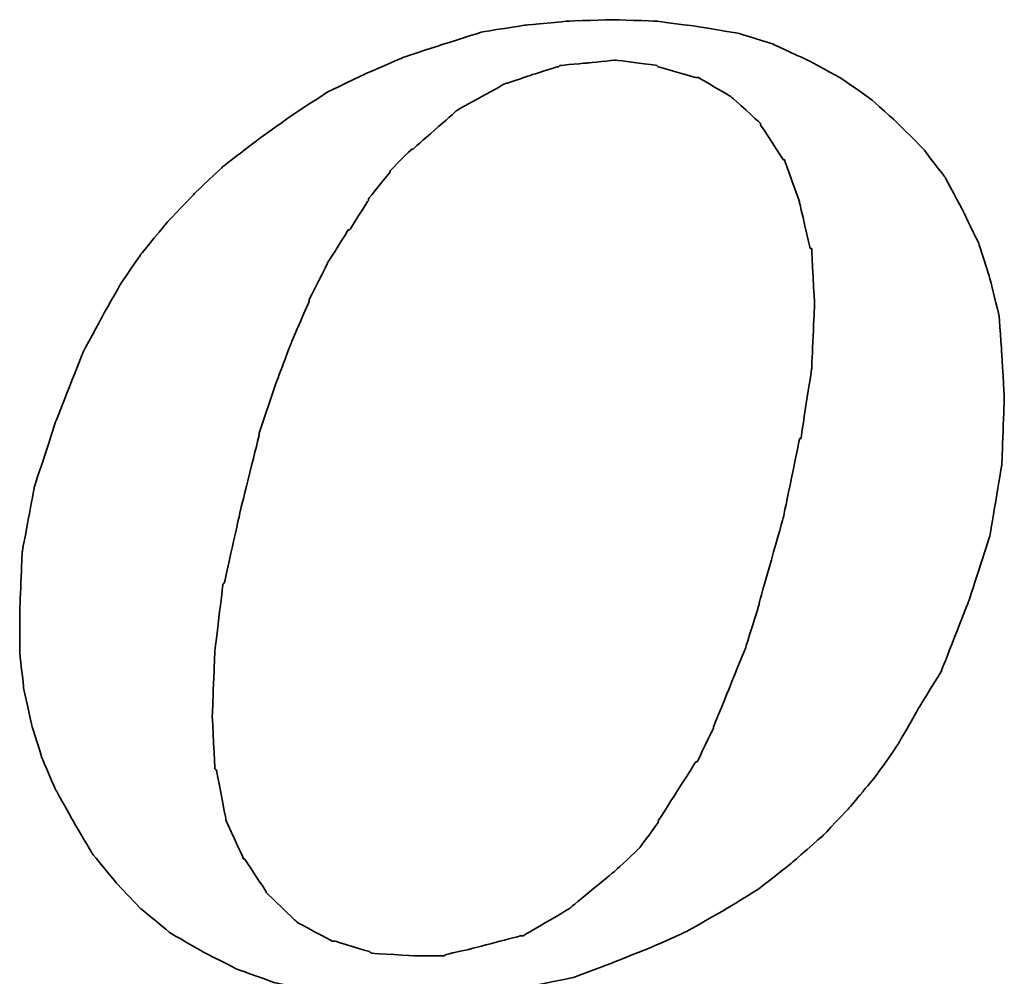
# Model space of a CAD drawing. Extents: x 32 to 191, y 46 to 143.
# Tile 49 of 54: x 171.37 to 173.26, y 95.17 to 97.01. Entities that reach past the tile are written whole.
import ezdxf

# ---------------------------------------------------------------- set-up
doc = ezdxf.new("R2010")
doc.units = 0
doc.header["$LTSCALE"] = 3
doc.header["$MEASUREMENT"] = 0
doc.layers.add('DIM', color=4, linetype='Continuous')
doc.layers.add('layer 1', color=7, linetype='Continuous')

# ---------------------------------------------------------------- blocks, each defined once
blk = doc.blocks.new('TBI MOTION logo(完整正式版)')
at = {"layer": 'layer 1', "color": 22, "lineweight": 35}
for points, knots in [([(35.79625, -6.98375), (35.79625, -6.98375), (36.23125, -7.43875), (36.23125, -7.43875), (36.23125, -7.43875), (36.23125, -7.43875), (36.75625, -7.87125), (36.75625, -7.87125), (36.75625, -7.87125), (36.75625, -7.87125), (37.33125, -8.20375), (37.33125, -8.20375), (37.33125, -8.20375), (37.33125, -8.20375), (37.95625, -8.51875), (37.95625, -8.51875), (37.95625, -8.51875), (37.95625, -8.51875), (38.62625, -8.75875), (38.62625, -8.75875), (38.62625, -8.75875), (38.62625, -8.75875), (39.37125, -8.90375), (39.37125, -8.90375), (39.37125, -8.90375), (39.37125, -8.90375), (40.14125, -8.99875), (40.14125, -8.99875), (40.14125, -8.99875), (40.14125, -8.99875), (41.02625, -9.02375), (41.02625, -9.02375), (41.02625, -9.02375), (41.02625, -9.02375), (41.74625, -8.99875), (41.74625, -8.99875), (41.74625, -8.99875), (41.74625, -8.99875), (42.46625, -8.92375), (42.46625, -8.92375), (42.46625, -8.92375), (42.46625, -8.92375), (43.21125, -8.80625), (43.21125, -8.80625), (43.21125, -8.80625), (43.21125, -8.80625), (43.93125, -8.66375), (43.93125, -8.66375), (43.93125, -8.66375), (43.93125, -8.66375), (44.62625, -8.39875), (44.62625, -8.39875), (44.62625, -8.39875), (44.62625, -8.39875), (45.29625, -8.13375), (45.29625, -8.13375), (45.29625, -8.13375), (45.29625, -8.13375), (45.94625, -7.84375), (45.94625, -7.84375), (45.94625, -7.84375), (45.94625, -7.84375), (46.61625, -7.46375), (46.61625, -7.46375), (46.61625, -7.46375), (46.61625, -7.46375), (47.24125, -7.07875), (47.24125, -7.07875), (47.24125, -7.07875), (47.24125, -7.07875), (47.81625, -6.62375), (47.81625, -6.62375), (47.81625, -6.62375), (47.81625, -6.62375), (48.36875, -6.14375), (48.36875, -6.14375), (48.36875, -6.14375), (48.36875, -6.14375), (48.84625, -5.64125), (48.84625, -5.64125), (48.84625, -5.64125), (48.84625, -5.64125), (49.32625, -5.06375), (49.32625, -5.06375), (49.32625, -5.06375), (49.32625, -5.06375), (49.71125, -4.51374), (49.71125, -4.51374), (49.71125, -4.51374), (49.71125, -4.51374), (50.09625, -3.83874), (50.09625, -3.83874), (50.09625, -3.83874), (50.09625, -3.83874), (50.48125, -3.21374), (50.48125, -3.21374), (50.48125, -3.21374), (50.48125, -3.21374), (50.96125, -1.99125), (50.96125, -1.99125), (50.96125, -1.99125), (50.96125, -1.99125), (51.34375, -0.81875), (51.34375, -0.81875), (51.34375, -0.81875), (51.34375, -0.81875), (51.56125, 0.45624), (51.56125, 0.45624), (51.56125, 0.45624), (51.56125, 0.45624), (51.60625, 1.67624), (51.60625, 1.67624), (51.60625, 1.67624), (51.60625, 1.67624), (51.56125, 2.44625), (51.56125, 2.44625), (51.56125, 2.44625), (51.56125, 2.44625), (51.51125, 3.14125), (51.51125, 3.14125), (51.51125, 3.14125), (51.51125, 3.14125), (51.34375, 3.81125), (51.34375, 3.81125), (51.34375, 3.81125), (51.34375, 3.81125), (51.15125, 4.41125), (51.15125, 4.41125), (51.15125, 4.41125), (51.15125, 4.41125), (50.86125, 5.01125), (50.86125, 5.01125), (50.86125, 5.01125), (50.86125, 5.01125), (50.55125, 5.58875), (50.55125, 5.58875), (50.55125, 5.58875), (50.55125, 5.58875), (50.16625, 6.09125), (50.16625, 6.09125), (50.16625, 6.09125), (50.16625, 6.09125), (49.71125, 6.54875), (49.71125, 6.54875), (49.71125, 6.54875), (49.71125, 6.54875), (49.23125, 6.98125), (49.23125, 6.98125), (49.23125, 6.98125), (49.23125, 6.98125), (48.67875, 7.36625), (48.67875, 7.36625), (48.67875, 7.36625), (48.67875, 7.36625), (48.10375, 7.67625), (48.10375, 7.67625), (48.10375, 7.67625), (48.10375, 7.67625), (47.48125, 7.96375), (47.48125, 7.96375), (47.48125, 7.96375), (47.48125, 7.96375), (46.85625, 8.15625), (46.85625, 8.15625), (46.85625, 8.15625), (46.85625, 8.15625), (46.13625, 8.27624), (46.13625, 8.27624), (46.13625, 8.27624), (46.13625, 8.27624), (45.39125, 8.37125), (45.39125, 8.37125), (45.39125, 8.37125), (45.39125, 8.37125), (44.62625, 8.39624), (44.62625, 8.39624), (44.62625, 8.39624), (44.62625, 8.39624), (43.83625, 8.37125), (43.83625, 8.37125), (43.83625, 8.37125), (43.83625, 8.37125), (43.09125, 8.30125), (43.09125, 8.30125), (43.09125, 8.30125), (43.09125, 8.30125), (42.32125, 8.18125), (42.32125, 8.18125), (42.32125, 8.18125), (42.32125, 8.18125), (41.62875, 7.96375), (41.62875, 7.96375), (41.62875, 7.96375), (41.62875, 7.96375), (40.90625, 7.72625), (40.90625, 7.72625), (40.90625, 7.72625), (40.90625, 7.72625), (40.23624, 7.43625), (40.23624, 7.43625), (40.23624, 7.43625), (40.23624, 7.43625), (39.54124, 7.10125), (39.54124, 7.10125), (39.54124, 7.10125), (39.54124, 7.10125), (38.91625, 6.69125), (38.91625, 6.69125), (38.91625, 6.69125), (38.91625, 6.69125), (38.31625, 6.26125), (38.31625, 6.26125), (38.31625, 6.26125), (38.31625, 6.26125), (37.69125, 5.78125), (37.69125, 5.78125), (37.69125, 5.78125), (37.69125, 5.78125), (37.18625, 5.30125), (37.18625, 5.30125), (37.18625, 5.30125), (37.18625, 5.30125), (36.70625, 4.79624), (36.70625, 4.79624), (36.70625, 4.79624), (36.70625, 4.79624), (36.23125, 4.22125), (36.23125, 4.22125), (36.23125, 4.22125), (36.23125, 4.22125), (35.87124, 3.69375), (35.87124, 3.69375), (35.87124, 3.69375), (35.87124, 3.69375), (35.53125, 3.09125), (35.53125, 3.09125), (35.53125, 3.09125), (35.53125, 3.09125), (35.19875, 2.47125), (35.19875, 2.47125), (35.19875, 2.47125), (35.19875, 2.47125), (34.71625, 1.24625), (34.71625, 1.24625), (34.71625, 1.24625), (34.71625, 1.24625), (34.33125, 0.06874), (34.33125, 0.06874), (34.33125, 0.06874), (34.33125, 0.06874), (34.11625, -1.07875), (34.11625, -1.07875), (34.11625, -1.07875), (34.11625, -1.07875), (34.07125, -2.15875), (34.07125, -2.15875), (34.07125, -2.15875), (34.07125, -2.15875), (34.07125, -2.85375), (34.07125, -2.85375), (34.07125, -2.85375), (34.07125, -2.85375), (34.14125, -3.50375), (34.14125, -3.50375), (34.14125, -3.50375), (34.14125, -3.50375), (34.28625, -4.17375), (34.28625, -4.17375), (34.28625, -4.17375), (34.28625, -4.17375), (34.47625, -4.77624), (34.47625, -4.77624), (34.47625, -4.77624), (34.47625, -4.77624), (34.71625, -5.32625), (34.71625, -5.32625), (34.71625, -5.32625), (34.71625, -5.32625), (35.05375, -5.92875), (35.05375, -5.92875), (35.05375, -5.92875), (35.05375, -5.92875), (35.36375, -6.45375), (35.36375, -6.45375), (35.36375, -6.45375), (35.36375, -6.45375), (35.79625, -6.98375), (35.79625, -6.98375)], [0, 0, 0, 0, 0.01388889, 0.01388889, 0.01388889, 0.0138889, 0.02777778, 0.02777778, 0.02777778, 0.02777779, 0.04166667, 0.04166667, 0.04166667, 0.04166668, 0.05555556, 0.05555556, 0.05555556, 0.05555557, 0.06944444, 0.06944444, 0.06944444, 0.06944445, 0.08333333, 0.08333333, 0.08333333, 0.08333334, 0.09722222, 0.09722222, 0.09722222, 0.09722223, 0.11111111, 0.11111111, 0.11111111, 0.11111112, 0.125, 0.125, 0.125, 0.12500001, 0.13888889, 0.13888889, 0.13888889, 0.1388889, 0.15277778, 0.15277778, 0.15277778, 0.15277779, 0.16666667, 0.16666667, 0.16666667, 0.16666668, 0.18055556, 0.18055556, 0.18055556, 0.18055557, 0.19444444, 0.19444444, 0.19444444, 0.19444445, 0.20833333, 0.20833333, 0.20833333, 0.20833334, 0.22222222, 0.22222222, 0.22222222, 0.22222223, 0.23611111, 0.23611111, 0.23611111, 0.23611112, 0.25, 0.25, 0.25, 0.25000001, 0.26388889, 0.26388889, 0.26388889, 0.2638889, 0.27777778, 0.27777778, 0.27777778, 0.27777779, 0.29166667, 0.29166667, 0.29166667, 0.29166668, 0.30555556, 0.30555556, 0.30555556, 0.30555557, 0.31944444, 0.31944444, 0.31944444, 0.31944445, 0.33333333, 0.33333333, 0.33333333, 0.33333334, 0.34722222, 0.34722222, 0.34722222, 0.34722223, 0.36111111, 0.36111111, 0.36111111, 0.36111112, 0.375, 0.375, 0.375, 0.37500001, 0.38888889, 0.38888889, 0.38888889, 0.3888889, 0.40277778, 0.40277778, 0.40277778, 0.40277779, 0.41666667, 0.41666667, 0.41666667, 0.41666668, 0.43055556, 0.43055556, 0.43055556, 0.43055557, 0.44444444, 0.44444444, 0.44444444, 0.44444445, 0.45833333, 0.45833333, 0.45833333, 0.45833334, 0.47222222, 0.47222222, 0.47222222, 0.47222223, 0.48611111, 0.48611111, 0.48611111, 0.48611112, 0.5, 0.5, 0.5, 0.50000001, 0.51388889, 0.51388889, 0.51388889, 0.5138889, 0.52777778, 0.52777778, 0.52777778, 0.52777779, 0.54166667, 0.54166667, 0.54166667, 0.54166668, 0.55555556, 0.55555556, 0.55555556, 0.55555557, 0.56944444, 0.56944444, 0.56944444, 0.56944445, 0.58333333, 0.58333333, 0.58333333, 0.58333334, 0.59722222, 0.59722222, 0.59722222, 0.59722223, 0.61111111, 0.61111111, 0.61111111, 0.61111112, 0.625, 0.625, 0.625, 0.62500001, 0.63888889, 0.63888889, 0.63888889, 0.6388889, 0.65277778, 0.65277778, 0.65277778, 0.65277779, 0.66666667, 0.66666667, 0.66666667, 0.66666668, 0.68055556, 0.68055556, 0.68055556, 0.68055557, 0.69444444, 0.69444444, 0.69444444, 0.69444445, 0.70833333, 0.70833333, 0.70833333, 0.70833334, 0.72222222, 0.72222222, 0.72222222, 0.72222223, 0.73611111, 0.73611111, 0.73611111, 0.73611112, 0.75, 0.75, 0.75, 0.75000001, 0.76388889, 0.76388889, 0.76388889, 0.7638889, 0.77777778, 0.77777778, 0.77777778, 0.77777779, 0.79166667, 0.79166667, 0.79166667, 0.79166668, 0.80555556, 0.80555556, 0.80555556, 0.80555557, 0.81944444, 0.81944444, 0.81944444, 0.81944445, 0.83333333, 0.83333333, 0.83333333, 0.83333334, 0.84722222, 0.84722222, 0.84722222, 0.84722223, 0.86111111, 0.86111111, 0.86111111, 0.86111112, 0.875, 0.875, 0.875, 0.87500001, 0.88888889, 0.88888889, 0.88888889, 0.8888889, 0.90277778, 0.90277778, 0.90277778, 0.90277779, 0.91666667, 0.91666667, 0.91666667, 0.91666668, 0.93055556, 0.93055556, 0.93055556, 0.93055557, 0.94444444, 0.94444444, 0.94444444, 0.94444445, 0.95833333, 0.95833333, 0.95833333, 0.95833334, 0.97222222, 0.97222222, 0.97222222, 0.97222223, 0.98611111, 0.98611111, 0.98611111, 0.98611112, 1, 1, 1, 1]), ([(38.33875, 1.03124), (38.33875, 1.03124), (38.62625, 1.89625), (38.62625, 1.89625), (38.62625, 1.89625), (38.62625, 1.89625), (38.91625, 2.66375), (38.91625, 2.66375), (38.91625, 2.66375), (38.91625, 2.66375), (39.22625, 3.38125), (39.22625, 3.38125), (39.22625, 3.38125), (39.22625, 3.38125), (39.22625, 3.40624), (39.22625, 3.40624), (39.22625, 3.40624), (39.22625, 3.40624), (39.56124, 4.07624), (39.56124, 4.07624), (39.56124, 4.07624), (39.56124, 4.07624), (39.92125, 4.65125), (39.92125, 4.65125), (39.92125, 4.65125), (39.92125, 4.65125), (39.94625, 4.65125), (39.94625, 4.65125), (39.94625, 4.65125), (39.94625, 4.65125), (40.28125, 5.17875), (40.28125, 5.17875), (40.28125, 5.17875), (40.28125, 5.17875), (40.28125, 5.20375), (40.28125, 5.20375), (40.28125, 5.20375), (40.28125, 5.20375), (40.66875, 5.68625), (40.66875, 5.68625), (40.66875, 5.68625), (40.66875, 5.68625), (40.66875, 5.70625), (40.66875, 5.70625), (40.66875, 5.70625), (40.66875, 5.70625), (41.05124, 6.09125), (41.05124, 6.09125), (41.05124, 6.09125), (41.05124, 6.09125), (41.07625, 6.09125), (41.07625, 6.09125), (41.07625, 6.09125), (41.07625, 6.09125), (41.84125, 6.76625), (41.84125, 6.76625), (41.84125, 6.76625), (41.84125, 6.76625), (41.86625, 6.78625), (41.86625, 6.78625), (41.86625, 6.78625), (41.86625, 6.78625), (42.73125, 7.26624), (42.73125, 7.26624), (42.73125, 7.26624), (42.73125, 7.26624), (42.75625, 7.26624), (42.75625, 7.26624), (42.75625, 7.26624), (42.75625, 7.26624), (43.18625, 7.41125), (43.18625, 7.41125), (43.18625, 7.41125), (43.18625, 7.41125), (43.64125, 7.55625), (43.64125, 7.55625), (43.64125, 7.55625), (43.64125, 7.55625), (43.66625, 7.55625), (43.66625, 7.55625), (43.66625, 7.55625), (43.66625, 7.55625), (43.69125, 7.58124), (43.69125, 7.58124), (43.69125, 7.58124), (43.69125, 7.58124), (44.19125, 7.62625), (44.19125, 7.62625), (44.19125, 7.62625), (44.19125, 7.62625), (44.67125, 7.67625), (44.67125, 7.67625), (44.67125, 7.67625), (44.67125, 7.67625), (44.69625, 7.67625), (44.69625, 7.67625), (44.69625, 7.67625), (44.69625, 7.67625), (45.41875, 7.58124), (45.41875, 7.58124), (45.41875, 7.58124), (45.41875, 7.58124), (45.44125, 7.55625), (45.44125, 7.55625), (45.44125, 7.55625), (45.44125, 7.55625), (46.11125, 7.36625), (46.11125, 7.36625), (46.11125, 7.36625), (46.11125, 7.36625), (46.13625, 7.36625), (46.13625, 7.36625), (46.13625, 7.36625), (46.13625, 7.36625), (46.15875, 7.36625), (46.15875, 7.36625), (46.15875, 7.36625), (46.15875, 7.36625), (46.73625, 7.02624), (46.73625, 7.02624), (46.73625, 7.02624), (46.73625, 7.02624), (46.76125, 7.00624), (46.76125, 7.00624), (46.76125, 7.00624), (46.76125, 7.00624), (47.24125, 6.57124), (47.24125, 6.57124), (47.24125, 6.57124), (47.24125, 6.57124), (47.26625, 6.54875), (47.26625, 6.54875), (47.26625, 6.54875), (47.26625, 6.54875), (47.26625, 6.52375), (47.26625, 6.52375), (47.26625, 6.52375), (47.26625, 6.52375), (47.67375, 5.89875), (47.67375, 5.89875), (47.67375, 5.89875), (47.67375, 5.89875), (47.69625, 5.89875), (47.69625, 5.89875), (47.69625, 5.89875), (47.69625, 5.89875), (47.69625, 5.87625), (47.69625, 5.87625), (47.69625, 5.87625), (47.69625, 5.87625), (47.96125, 5.15625), (47.96125, 5.15625), (47.96125, 5.15625), (47.96125, 5.15625), (47.96125, 5.13125), (47.96125, 5.13125), (47.96125, 5.13125), (47.96125, 5.13125), (48.15125, 4.31875), (48.15125, 4.31875), (48.15125, 4.31875), (48.15125, 4.31875), (48.17625, 4.31875), (48.17625, 4.31875), (48.17625, 4.31875), (48.17625, 4.31875), (48.17625, 4.29125), (48.17625, 4.29125), (48.17625, 4.29125), (48.17625, 4.29125), (48.22625, 3.33125), (48.22625, 3.33125), (48.22625, 3.33125), (48.22625, 3.33125), (48.22625, 3.30875), (48.22625, 3.30875), (48.22625, 3.30875), (48.22625, 3.30875), (48.17625, 2.20624), (48.17625, 2.20624), (48.17625, 2.20624), (48.17625, 2.20624), (48.17625, 2.18124), (48.17625, 2.18124), (48.17625, 2.18124), (48.17625, 2.18124), (47.98375, 0.93624), (47.98375, 0.93624), (47.98375, 0.93624), (47.98375, 0.93624), (47.96125, 0.93624), (47.96125, 0.93624), (47.96125, 0.93624), (47.96125, 0.93624), (47.67375, -0.45874), (47.67375, -0.45874), (47.67375, -0.45874), (47.67375, -0.45874), (47.24125, -1.99125), (47.24125, -1.99125), (47.24125, -1.99125), (47.24125, -1.99125), (47.24125, -2.01874), (47.24125, -2.01874), (47.24125, -2.01874), (47.24125, -2.01874), (47.00125, -2.78375), (47.00125, -2.78375), (47.00125, -2.78375), (47.00125, -2.78375), (46.71125, -3.50375), (46.71125, -3.50375), (46.71125, -3.50375), (46.71125, -3.50375), (46.42625, -4.19875), (46.42625, -4.19875), (46.42625, -4.19875), (46.42625, -4.19875), (46.42625, -4.22375), (46.42625, -4.22375), (46.42625, -4.22375), (46.42625, -4.22375), (46.13625, -4.82374), (46.13625, -4.82374), (46.13625, -4.82374), (46.13625, -4.82374), (46.11125, -4.82374), (46.11125, -4.82374), (46.11125, -4.82374), (46.11125, -4.82374), (45.77625, -5.35125), (45.77625, -5.35125), (45.77625, -5.35125), (45.77625, -5.35125), (45.44125, -5.87875), (45.44125, -5.87875), (45.44125, -5.87875), (45.44125, -5.87875), (45.44125, -5.90375), (45.44125, -5.90375), (45.44125, -5.90375), (45.44125, -5.90375), (45.10625, -6.35875), (45.10625, -6.35875), (45.10625, -6.35875), (45.10625, -6.35875), (45.08125, -6.38375), (45.08125, -6.38375), (45.08125, -6.38375), (45.08125, -6.38375), (44.69625, -6.74375), (44.69625, -6.74375), (44.69625, -6.74375), (44.69625, -6.74375), (43.88375, -7.41625), (43.88375, -7.41625), (43.88375, -7.41625), (43.88375, -7.41625), (43.85625, -7.43875), (43.85625, -7.43875), (43.85625, -7.43875), (43.85625, -7.43875), (43.04125, -7.91875), (43.04125, -7.91875), (43.04125, -7.91875), (43.04125, -7.91875), (43.01625, -7.91875), (43.01625, -7.91875), (43.01625, -7.91875), (43.01625, -7.91875), (42.99625, -7.91875), (42.99625, -7.91875), (42.99625, -7.91875), (42.99625, -7.91875), (42.08125, -8.15875), (42.08125, -8.15875), (42.08125, -8.15875), (42.08125, -8.15875), (41.65125, -8.25625), (41.65125, -8.25625), (41.65125, -8.25625), (41.65125, -8.25625), (41.62875, -8.27875), (41.62875, -8.27875), (41.62875, -8.27875), (41.62875, -8.27875), (41.60125, -8.27875), (41.60125, -8.27875), (41.60125, -8.27875), (41.60125, -8.27875), (41.12125, -8.27875), (41.12125, -8.27875), (41.12125, -8.27875), (41.12125, -8.27875), (40.35624, -8.23125), (40.35624, -8.23125), (40.35624, -8.23125), (40.35624, -8.23125), (40.33125, -8.23125), (40.33125, -8.23125), (40.33125, -8.23125), (40.33125, -8.23125), (40.30625, -8.20375), (40.30625, -8.20375), (40.30625, -8.20375), (40.30625, -8.20375), (39.68375, -8.01375), (39.68375, -8.01375), (39.68375, -8.01375), (39.68375, -8.01375), (39.66124, -8.01375), (39.66124, -8.01375), (39.66124, -8.01375), (39.66124, -8.01375), (39.63625, -8.01375), (39.63625, -8.01375), (39.63625, -8.01375), (39.63625, -8.01375), (39.01125, -7.67875), (39.01125, -7.67875), (39.01125, -7.67875), (39.01125, -7.67875), (38.98875, -7.65375), (38.98875, -7.65375), (38.98875, -7.65375), (38.98875, -7.65375), (38.48625, -7.17375), (38.48625, -7.17375), (38.48625, -7.17375), (38.48625, -7.17375), (38.45875, -7.14875), (38.45875, -7.14875), (38.45875, -7.14875), (38.45875, -7.14875), (38.45875, -7.12875), (38.45875, -7.12875), (38.45875, -7.12875), (38.45875, -7.12875), (38.07625, -6.54875), (38.07625, -6.54875), (38.07625, -6.54875), (38.07625, -6.54875), (38.05125, -6.54875), (38.05125, -6.54875), (38.05125, -6.54875), (38.05125, -6.54875), (38.05125, -6.52875), (38.05125, -6.52875), (38.05125, -6.52875), (38.05125, -6.52875), (37.74125, -5.85375), (37.74125, -5.85375), (37.74125, -5.85375), (37.74125, -5.85375), (37.74125, -5.82875), (37.74125, -5.82875), (37.74125, -5.82875), (37.74125, -5.82875), (37.57375, -4.96875), (37.57375, -4.96875), (37.57375, -4.96875), (37.57375, -4.96875), (37.54625, -4.94375), (37.54625, -4.94375), (37.54625, -4.94375), (37.54625, -4.94375), (37.50125, -4.03375), (37.50125, -4.03375), (37.50125, -4.03375), (37.50125, -4.03375), (37.50125, -4.00875), (37.50125, -4.00875), (37.50125, -4.00875), (37.50125, -4.00875), (37.54625, -2.85375), (37.54625, -2.85375), (37.54625, -2.85375), (37.54625, -2.85375), (37.69125, -1.65875), (37.69125, -1.65875), (37.69125, -1.65875), (37.69125, -1.65875), (37.71624, -1.63375), (37.71624, -1.63375), (37.71624, -1.63375), (37.71624, -1.63375), (38.00375, -0.33875), (38.00375, -0.33875), (38.00375, -0.33875), (38.00375, -0.33875), (38.33875, 1.00624), (38.33875, 1.00624), (38.33875, 1.00624), (38.33875, 1.00624), (38.33875, 1.03124), (38.33875, 1.03124)], [0, 0, 0, 0, 0.01010101, 0.01010101, 0.01010101, 0.01010102, 0.02020202, 0.02020202, 0.02020202, 0.02020203, 0.03030303, 0.03030303, 0.03030303, 0.03030304, 0.04040404, 0.04040404, 0.04040404, 0.04040405, 0.05050505, 0.05050505, 0.05050505, 0.05050506, 0.06060606, 0.06060606, 0.06060606, 0.06060607, 0.07070707, 0.07070707, 0.07070707, 0.07070708, 0.08080808, 0.08080808, 0.08080808, 0.08080809, 0.09090909, 0.09090909, 0.09090909, 0.0909091, 0.1010101, 0.1010101, 0.1010101, 0.10101011, 0.11111111, 0.11111111, 0.11111111, 0.11111112, 0.12121212, 0.12121212, 0.12121212, 0.12121213, 0.13131313, 0.13131313, 0.13131313, 0.13131314, 0.14141414, 0.14141414, 0.14141414, 0.14141415, 0.15151515, 0.15151515, 0.15151515, 0.15151516, 0.16161616, 0.16161616, 0.16161616, 0.16161617, 0.17171717, 0.17171717, 0.17171717, 0.17171718, 0.18181818, 0.18181818, 0.18181818, 0.18181819, 0.19191919, 0.19191919, 0.19191919, 0.1919192, 0.2020202, 0.2020202, 0.2020202, 0.20202021, 0.21212121, 0.21212121, 0.21212121, 0.21212122, 0.22222222, 0.22222222, 0.22222222, 0.22222223, 0.23232323, 0.23232323, 0.23232323, 0.23232324, 0.24242424, 0.24242424, 0.24242424, 0.24242425, 0.25252525, 0.25252525, 0.25252525, 0.25252526, 0.26262626, 0.26262626, 0.26262626, 0.26262627, 0.27272727, 0.27272727, 0.27272727, 0.27272728, 0.28282828, 0.28282828, 0.28282828, 0.28282829, 0.29292929, 0.29292929, 0.29292929, 0.2929293, 0.3030303, 0.3030303, 0.3030303, 0.30303031, 0.31313131, 0.31313131, 0.31313131, 0.31313132, 0.32323232, 0.32323232, 0.32323232, 0.32323233, 0.33333333, 0.33333333, 0.33333333, 0.33333334, 0.34343434, 0.34343434, 0.34343434, 0.34343435, 0.35353535, 0.35353535, 0.35353535, 0.35353536, 0.36363636, 0.36363636, 0.36363636, 0.36363637, 0.37373737, 0.37373737, 0.37373737, 0.37373738, 0.38383838, 0.38383838, 0.38383838, 0.38383839, 0.39393939, 0.39393939, 0.39393939, 0.3939394, 0.4040404, 0.4040404, 0.4040404, 0.40404041, 0.41414141, 0.41414141, 0.41414141, 0.41414142, 0.42424242, 0.42424242, 0.42424242, 0.42424243, 0.43434343, 0.43434343, 0.43434343, 0.43434344, 0.44444444, 0.44444444, 0.44444444, 0.44444445, 0.45454545, 0.45454545, 0.45454545, 0.45454546, 0.46464646, 0.46464646, 0.46464646, 0.46464647, 0.47474747, 0.47474747, 0.47474747, 0.47474748, 0.48484848, 0.48484848, 0.48484848, 0.48484849, 0.49494949, 0.49494949, 0.49494949, 0.4949495, 0.50505051, 0.50505051, 0.50505051, 0.50505052, 0.51515152, 0.51515152, 0.51515152, 0.51515153, 0.52525253, 0.52525253, 0.52525253, 0.52525254, 0.53535354, 0.53535354, 0.53535354, 0.53535355, 0.54545455, 0.54545455, 0.54545455, 0.54545456, 0.55555556, 0.55555556, 0.55555556, 0.55555557, 0.56565657, 0.56565657, 0.56565657, 0.56565658, 0.57575758, 0.57575758, 0.57575758, 0.57575759, 0.58585859, 0.58585859, 0.58585859, 0.5858586, 0.5959596, 0.5959596, 0.5959596, 0.59595961, 0.60606061, 0.60606061, 0.60606061, 0.60606062, 0.61616162, 0.61616162, 0.61616162, 0.61616163, 0.62626263, 0.62626263, 0.62626263, 0.62626264, 0.63636364, 0.63636364, 0.63636364, 0.63636365, 0.64646465, 0.64646465, 0.64646465, 0.64646466, 0.65656566, 0.65656566, 0.65656566, 0.65656567, 0.66666667, 0.66666667, 0.66666667, 0.66666668, 0.67676768, 0.67676768, 0.67676768, 0.67676769, 0.68686869, 0.68686869, 0.68686869, 0.6868687, 0.6969697, 0.6969697, 0.6969697, 0.69696971, 0.70707071, 0.70707071, 0.70707071, 0.70707072, 0.71717172, 0.71717172, 0.71717172, 0.71717173, 0.72727273, 0.72727273, 0.72727273, 0.72727274, 0.73737374, 0.73737374, 0.73737374, 0.73737375, 0.74747475, 0.74747475, 0.74747475, 0.74747476, 0.75757576, 0.75757576, 0.75757576, 0.75757577, 0.76767677, 0.76767677, 0.76767677, 0.76767678, 0.77777778, 0.77777778, 0.77777778, 0.77777779, 0.78787879, 0.78787879, 0.78787879, 0.7878788, 0.7979798, 0.7979798, 0.7979798, 0.79797981, 0.80808081, 0.80808081, 0.80808081, 0.80808082, 0.81818182, 0.81818182, 0.81818182, 0.81818183, 0.82828283, 0.82828283, 0.82828283, 0.82828284, 0.83838384, 0.83838384, 0.83838384, 0.83838385, 0.84848485, 0.84848485, 0.84848485, 0.84848486, 0.85858586, 0.85858586, 0.85858586, 0.85858587, 0.86868687, 0.86868687, 0.86868687, 0.86868688, 0.87878788, 0.87878788, 0.87878788, 0.87878789, 0.88888889, 0.88888889, 0.88888889, 0.8888889, 0.8989899, 0.8989899, 0.8989899, 0.89898991, 0.90909091, 0.90909091, 0.90909091, 0.90909092, 0.91919192, 0.91919192, 0.91919192, 0.91919193, 0.92929293, 0.92929293, 0.92929293, 0.92929294, 0.93939394, 0.93939394, 0.93939394, 0.93939395, 0.94949495, 0.94949495, 0.94949495, 0.94949496, 0.95959596, 0.95959596, 0.95959596, 0.95959597, 0.96969697, 0.96969697, 0.96969697, 0.96969698, 0.97979798, 0.97979798, 0.97979798, 0.97979799, 0.98989899, 0.98989899, 0.98989899, 0.989899, 1, 1, 1, 1])]:
    blk.add_open_spline(points, degree=3, knots=knots, dxfattribs=at)

msp = doc.modelspace()

# ---------------------------------------------------------------- block references
at = {"layer": 'DIM', "xscale": 0.1080000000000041, "yscale": 0.1080000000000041, "zscale": 0.1080000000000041}
msp.add_blockref('TBI MOTION logo(完整正式版)', (167.6902, 96.1044), dxfattribs=at)

doc.saveas('drawing.dxf')
